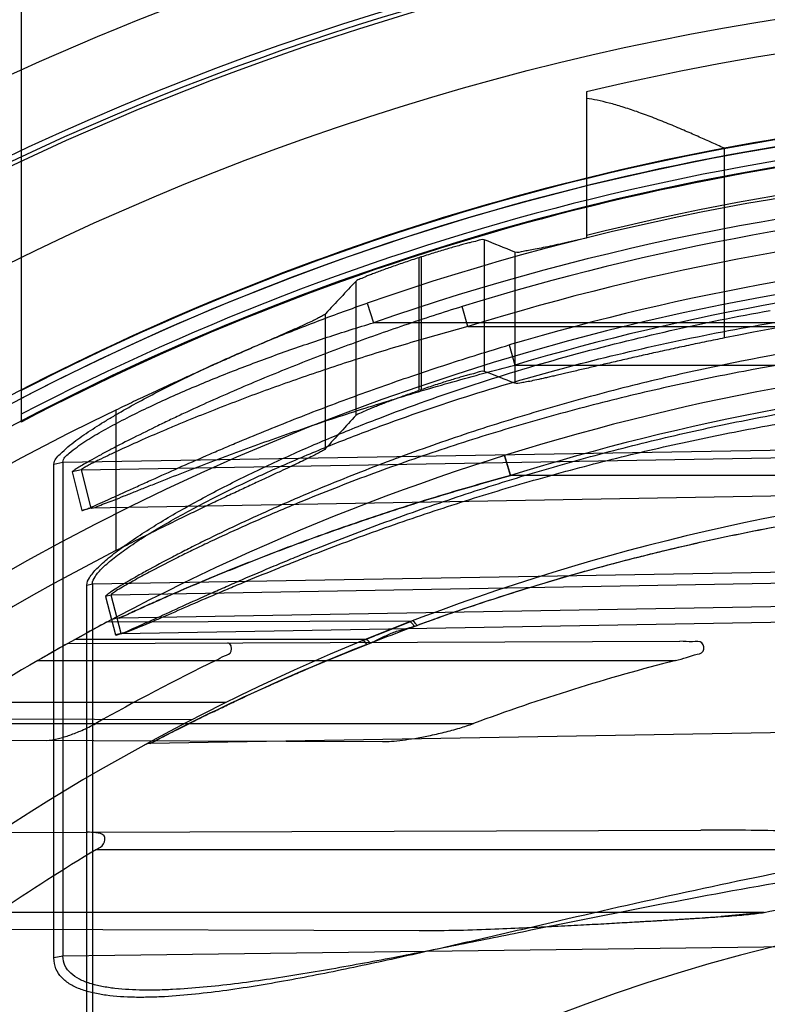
# Model space of a CAD drawing. Header units: millimetres. Extents: x 0 to 297, y 0 to 210.
# Tile 37 of 256: x 144.663 to 144.788, y 91.347 to 91.511. Entities that reach past the tile are written whole.
import ezdxf

# ---------------------------------------------------------------- set-up
doc = ezdxf.new("R2010")
doc.units = ezdxf.units.MM
doc.header["$LTSCALE"] = 16.335
doc.layers.get('0').update_dxf_attribs({"linetype": 'CONTINUOUS'})
for name, color, linetype in [('01_GLOBAL', 7, 'CONTINUOUS'), ('INTFCLR_144815', 7, 'CONTINUOUS'), ('INTFCLR_72935', 7, 'CONTINUOUS')]:
    doc.layers.add(name, color=color, linetype=linetype)

msp = doc.modelspace()

# ---------------------------------------------------------------- linework, layer by layer
at = {"color": 7, "linetype": 'Continuous'}
msp.add_circle((145.8748034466, 92.1344639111), 2.66, dxfattribs=at)
at = {"color": 9, "linetype": 'Continuous'}
msp.add_arc((145.8748034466, 92.1344639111), 2.6259090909, 182.9674534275, 267.0325465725, dxfattribs=at)
at = {"layer": '01_GLOBAL', "color": 7, "linetype": 'Continuous'}
msp.add_circle((145.8748034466, 92.1344639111), 2.695, dxfattribs=at)
at = {"layer": 'INTFCLR_144815', "color": 6, "linetype": 'Continuous'}
msp.add_line((144.7578220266, 91.499361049), (144.7578220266, 91.47493255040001), dxfattribs=at)
at = {"layer": 'INTFCLR_144815', "color": 9, "linetype": 'Continuous'}
for p, q in [((144.7808215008, 91.4583061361), (144.7808215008, 91.48993679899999)), ((144.740792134, 91.4746853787), (144.740792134, 91.45273466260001)), ((144.7303065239, 91.4496853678), (144.7303065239, 91.4718209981)), ((144.745869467, 91.4726279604), (144.745869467, 91.4507453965)), ((144.729908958, 91.4716927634), (144.729908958, 91.4495496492)), ((144.7194233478, 91.4454296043), (144.7194233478, 91.46778390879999)), ((144.7143460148, 91.4398603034), (144.7143460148, 91.4623508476)), ((144.6793939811, 91.4462808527), (144.6793939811, 91.42283551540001))]:
    msp.add_line(p, q, dxfattribs=at)
at = {"layer": 'INTFCLR_144815', "color": 6, "linetype": 'Continuous'}
for radius in [0.4466793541, 0.4256665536]:
    msp.add_circle((144.8596077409, 91.07026820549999), radius, dxfattribs=at)
for radius, start, end in [(0.6157754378, 313.9937911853, 154.5150993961), (0.5947754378, 312.9543589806, 154.5144414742), (0.5903864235, 71.6563998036, 156.0440844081), (0.5808960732, 70.9981667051, 162.0018332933), (0.5751005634, 108.7136429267, 257.7559644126), (0.4627266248, 45.0000000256, 314.9999999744), (0.4618985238, 44.999999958, 315.000000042), (0.461229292, 44.99999997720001, 315.0000000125), (0.427, 100.6326298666, 122.5166912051), (0.4177015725, 75.8961331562, 104.1038668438), (0.4218571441, 107.8487159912, 107.9054519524), (0.3959554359, 78.52282503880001, 101.4771749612), (0.4008443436, 108.8185484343, 108.8785955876), (0.4169682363, 115.6072723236, 154.3927276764), (0.3959554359, 117.0737153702, 152.9262846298)]:
    msp.add_arc((144.8596077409, 91.07026820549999), radius, start, end, dxfattribs=at)
at = {"layer": 'INTFCLR_144815', "color": 9, "linetype": 'Continuous'}
for centre, radius, start, end in [((144.8596077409, 91.07026820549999), 0.6114469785, 71.617857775, 156.0236179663), ((144.8596077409, 91.07026820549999), 0.6044472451, 71.6178577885, 156.0236179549), ((144.8596077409, 91.07026820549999), 0.5785048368, 70.768222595, 162.2317774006), ((144.8596077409, 91.07026820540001), 0.5715914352, 107.7076787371, 136.2923212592), ((144.8596077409, 91.07026820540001), 0.47504355, 108.4596803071, 135.5403197), ((144.8596077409, 91.07026820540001), 0.4410000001, 76.6554352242, 103.3445648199), ((144.8596077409, 91.07026820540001), 0.4270000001, 79.3673701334, 100.6326298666), ((144.8596077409, 91.07026820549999), 0.4297215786, 128.4841463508, 246.0405071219)]:
    msp.add_arc(centre, radius, start, end, dxfattribs=at)
at = {"layer": 'INTFCLR_144815', "color": 6, "linetype": 'Continuous'}
for centre, major_axis, ratio, start_param, end_param in [((144.4493424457, 91.07026820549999), (0.6157107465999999, 0), 0.7456587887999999, 1.0683155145, 1.0777008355), ((145.476694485, 91.07026820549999), (0.9261006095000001, 0), 0.7456587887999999, 2.5281979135, 2.5377874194), ((144.4745245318, 91.07026820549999), (0.5779184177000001, 0), 0.7456587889, 1.0820479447, 1.0919724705), ((145.4515123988, 91.07026820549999), (0.8883082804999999, 0), 0.7456587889, 2.5394757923, 2.5496427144)]:
    msp.add_ellipse(centre, major_axis=major_axis, ratio=ratio, start_param=start_param, end_param=end_param, dxfattribs=at)
for points, knots in [([(144.7808215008, 91.48993679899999), (144.7800432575, 91.4902914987), (144.7785660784, 91.490961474), (144.7763153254, 91.4919654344), (144.7739729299, 91.49298772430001), (144.771441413, 91.49405182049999), (144.7688293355, 91.4950944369), (144.7662854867, 91.49603776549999), (144.7639026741, 91.49683319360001), (144.7617082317, 91.4974714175), (144.7597105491, 91.4979483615), (144.7584317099, 91.4981726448), (144.7578220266, 91.49825516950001)], [0, 0, 0, 0, 0.1045982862, 0.1983703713, 0.3014069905, 0.4171606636, 0.5341986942, 0.6453462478, 0.7489281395, 0.8413582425, 0.9247560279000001, 1, 1, 1, 1]), ([(144.740792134, 91.4746853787), (144.7404272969, 91.4748315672), (144.7395789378, 91.4744123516), (144.7385462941, 91.4742517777), (144.7375893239, 91.4739846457), (144.7367365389, 91.4737569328), (144.7358016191, 91.47349341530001), (144.7347966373, 91.473203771), (144.733730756, 91.4728878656), (144.732617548, 91.4725497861), (144.7314702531, 91.47219291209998), (144.7306965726, 91.471946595), (144.7303065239, 91.4718209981)], [0, 0, 0, 0, 0.1083769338, 0.2256675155, 0.2985307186, 0.3802484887, 0.4695848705, 0.5662032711, 0.6686934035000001, 0.7761136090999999, 0.8870083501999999, 1, 1, 1, 1]), ([(144.7578220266, 91.47493255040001), (144.7571338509, 91.47478105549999), (144.7558134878, 91.47449011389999), (144.7539218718, 91.4740746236), (144.752211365, 91.4737038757), (144.7506914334, 91.473379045), (144.7493736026, 91.47311360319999), (144.7482555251, 91.4728825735), (144.7471318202, 91.4727367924), (144.7463065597, 91.47244885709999), (144.745869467, 91.4726279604)], [0, 0, 0, 0, 0.1734865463, 0.3328788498, 0.4767976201, 0.6044635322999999, 0.7153194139, 0.8084038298, 0.8837033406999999, 1, 1, 1, 1]), ([(144.729908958, 91.4716927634), (144.7295214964, 91.471567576), (144.7287507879, 91.4713157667), (144.7276071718, 91.47093377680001), (144.7264917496, 91.4705529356), (144.7254192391, 91.4701785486), (144.7244048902, 91.4698165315), (144.7234608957, 91.4694714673), (144.7225989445, 91.4691495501), (144.7218308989, 91.4688518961), (144.7210017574, 91.4685324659), (144.7202320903, 91.46816626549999), (144.7196000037, 91.4679710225), (144.7194233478, 91.46778390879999)], [0, 0, 0, 0, 0.109062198, 0.21716762, 0.3229459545, 0.4247540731, 0.5214336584, 0.6114093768, 0.6939831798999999, 0.7677976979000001, 0.8322738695, 0.9310753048, 1, 1, 1, 1]), ([(144.7143460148, 91.4623508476), (144.7141577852, 91.4621473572), (144.7136714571, 91.46191065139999), (144.7129358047, 91.4615122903), (144.712072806, 91.4611001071), (144.7110168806, 91.4606064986), (144.7097656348, 91.46003962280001), (144.7083248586, 91.45939668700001), (144.7066986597, 91.4586786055), (144.7048958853, 91.45788642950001), (144.7029199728, 91.45701931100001), (144.7007857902, 91.45608065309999), (144.6984971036, 91.4550694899), (144.6960695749, 91.45398964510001), (144.6935123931, 91.4528423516), (144.6908403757, 91.4516314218), (144.6880739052, 91.4503635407), (144.6852274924, 91.4490431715), (144.6823255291, 91.44767966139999), (144.6803746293, 91.44675085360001), (144.6793939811, 91.4462808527)], [0, 0, 0, 0, 0.0216097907, 0.0408397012, 0.0657121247, 0.0959719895, 0.1317760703, 0.1727746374, 0.2189756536, 0.2703579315, 0.3262860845, 0.3871934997, 0.4521156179, 0.5213450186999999, 0.5943173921, 0.6706125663, 0.7500421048, 0.8315558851, 0.9152237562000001, 1, 1, 1, 1]), ([(144.7808215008, 91.4583061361), (144.7803213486, 91.4582045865), (144.7793216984, 91.45800037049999), (144.7778245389, 91.45769077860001), (144.7763322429, 91.4573784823), (144.7748477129, 91.4570641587), (144.7733738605, 91.4567485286), (144.7719135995, 91.4564323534), (144.7704698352, 91.4561164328), (144.7690454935, 91.45580160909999), (144.7676435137, 91.45548876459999), (144.7662667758, 91.4551788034), (144.7649180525, 91.4548726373), (144.7635999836, 91.4545711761), (144.7623151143, 91.45427533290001), (144.7610658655, 91.4539860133), (144.7598545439, 91.45370411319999), (144.7586833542, 91.45343051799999), (144.7575543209, 91.4531660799), (144.7564693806, 91.45291163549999), (144.7554302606, 91.4526679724), (144.7544386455, 91.4524358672), (144.7534959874, 91.4522160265), (144.7526036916, 91.45200916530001), (144.7517629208, 91.45181582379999), (144.7509748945, 91.45163689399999), (144.7500323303, 91.4514252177), (144.7489942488, 91.45120388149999), (144.7479100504, 91.4509683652), (144.7469126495, 91.45083273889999), (144.7462149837, 91.45060838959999), (144.745869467, 91.4507453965)], [0, 0, 0, 0, 0.0427966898, 0.0855582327, 0.1282023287, 0.1706459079, 0.2128052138, 0.2545963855, 0.2959354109, 0.3367384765, 0.3769192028, 0.4163916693, 0.4550764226, 0.4928956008, 0.5297741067, 0.5656400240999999, 0.6004257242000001, 0.6340654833, 0.666495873, 0.6976645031, 0.7275131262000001, 0.7559962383, 0.7830652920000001, 0.8086819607, 0.8328059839, 0.8554070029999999, 0.8764527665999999, 0.9137808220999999, 0.9446172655, 0.9688315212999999, 1, 1, 1, 1]), ([(144.740792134, 91.45273466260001), (144.7404260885, 91.4528763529), (144.7395837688, 91.4524420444), (144.7385537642, 91.452266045), (144.7375993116, 91.4519830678), (144.7367475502, 91.4517410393), (144.7358129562, 91.45146130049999), (144.7348074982, 91.45115378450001), (144.7337401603, 91.45081836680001), (144.7326246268, 91.4504593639), (144.7314740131, 91.4500803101), (144.7306979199, 91.44981875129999), (144.7303065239, 91.4496853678)], [0, 0, 0, 0, 0.1077337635, 0.2245746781, 0.2972628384, 0.3788568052, 0.4681509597, 0.5648551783, 0.6674957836, 0.7752132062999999, 0.8865056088, 1, 1, 1, 1]), ([(144.7194233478, 91.4454296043), (144.7195918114, 91.4456123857), (144.7201900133, 91.44581400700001), (144.7211534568, 91.4462884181), (144.7222154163, 91.4467062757), (144.7232351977, 91.4471146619), (144.7241186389, 91.44745764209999), (144.7250312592, 91.44780377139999), (144.7259308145, 91.4481376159), (144.7268412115, 91.44847113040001), (144.727820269, 91.4488224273), (144.7288581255, 91.4491876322), (144.7295688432, 91.4494333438), (144.729908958, 91.4495496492)], [0, 0, 0, 0, 0.0661323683, 0.1594392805, 0.2899398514, 0.3679395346, 0.4520198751, 0.5419855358, 0.6276363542, 0.7072865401, 0.7999357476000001, 0.9043691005, 1, 1, 1, 1]), ([(144.7143460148, 91.4398603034), (144.7141593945, 91.4396533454), (144.7136765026, 91.43940610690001), (144.7129452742, 91.438992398), (144.7120881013, 91.4385622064), (144.7110389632, 91.438046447), (144.7097952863, 91.4374528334), (144.7083625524, 91.4367784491), (144.706743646, 91.4360236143), (144.7049483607, 91.43518980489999), (144.7029787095, 91.43427542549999), (144.7008494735, 91.4332839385), (144.6985633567, 91.43221370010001), (144.6961352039, 91.4310682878), (144.6935752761, 91.4298493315), (144.6908965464, 91.42855986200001), (144.6881209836, 91.4272075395), (144.6852613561, 91.4257961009), (144.6823433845, 91.42433595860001), (144.6803808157, 91.423339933), (144.6793939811, 91.42283551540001)], [0, 0, 0, 0, 0.0214966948, 0.0405828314, 0.065279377, 0.0952925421, 0.1308285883, 0.1715592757, 0.2174515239, 0.268615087, 0.3242550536, 0.384963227, 0.449797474, 0.5189726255, 0.5920632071, 0.6685125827, 0.7483022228, 0.8302286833, 0.9145080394, 1, 1, 1, 1])]:
    msp.add_open_spline(points, degree=3, knots=knots, dxfattribs=at)
at = {"layer": 'INTFCLR_72935', "color": 6, "linetype": 'Continuous'}
for p, q in [((144.6636077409, 91.64426820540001), (144.6636077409, 91.44428829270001)), ((144.7204344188, 91.407786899), (144.720996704, 91.4080182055)), ((144.6597934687, 91.37582071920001), (144.6746712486, 91.37587265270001))]:
    msp.add_line(p, q, dxfattribs=at)
at = {"layer": 'INTFCLR_72935', "color": 9, "linetype": 'Continuous'}
for p, q in [((144.7212500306, 91.4641047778), (144.7223326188, 91.46084930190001)), ((144.7380655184, 91.4601997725), (144.7370865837, 91.4635385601)), ((144.8666077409, 91.46084930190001), (144.7223326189, 91.46084930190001)), ((144.738065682, 91.4601997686), (144.8386077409, 91.4601997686)), ((144.7449672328, 91.45713449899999), (144.7458998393, 91.4537811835)), ((144.7458998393, 91.4537811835), (144.8386077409, 91.4537811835)), ((144.6705565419, 91.43761996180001), (144.8386077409, 91.4404670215)), ((144.6736446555, 91.43633773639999), (144.8351688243, 91.4391550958)), ((144.6690424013, 91.4372569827), (144.6705565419, 91.43761996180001)), ((144.669042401, 91.3549146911), (144.6690424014, 91.4372569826)), ((144.6705565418, 91.43761996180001), (144.6705565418, 91.3551962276)), ((144.7441747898, 91.43869451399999), (144.7451601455, 91.435354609)), ((144.7451601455, 91.435354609), (144.7441747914, 91.43869451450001)), ((144.6736446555, 91.43633773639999), (144.6721100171, 91.43595302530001)), ((144.6721100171, 91.43595302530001), (144.6737089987, 91.42955661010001)), ((144.6752551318, 91.42994724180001), (144.6736446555, 91.43633773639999)), ((144.8386077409, 91.435354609), (144.7451601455, 91.435354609)), ((144.8351688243, 91.4327365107), (144.6752551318, 91.42994724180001)), ((144.6752551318, 91.42994724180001), (144.6737089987, 91.42955661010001)), ((144.6752551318, 91.42994724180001), (144.6753050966, 91.42993072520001)), ((144.6754583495, 91.41731762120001), (144.8596077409, 91.42043741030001)), ((144.8596077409, 91.4185934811), (144.6786173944, 91.4154365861)), ((144.6745291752, 91.3392722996), (144.674529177, 91.41708957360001)), ((144.6745291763, 91.41708957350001), (144.6754583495, 91.41731762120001)), ((144.6754583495, 91.41731762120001), (144.6754583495, 91.3394491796)), ((144.6786173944, 91.415436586), (144.6776750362, 91.4151945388)), ((144.6776750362, 91.4151945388), (144.6793178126, 91.40880081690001)), ((144.6802675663, 91.4090467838), (144.6786173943, 91.415436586)), ((144.8351688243, 91.4142945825), (144.6799595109, 91.4115853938)), ((144.7286562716, 91.4110610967), (144.6778281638, 91.4108836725)), ((144.6802675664, 91.4090467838), (144.8596077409, 91.41217489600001)), ((144.6713763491, 91.4073611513), (144.7734202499, 91.4077173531)), ((144.720996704, 91.4080182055), (144.6725578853, 91.4080182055)), ((144.6802675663, 91.4090467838), (144.6793178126, 91.40880081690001)), ((144.6802675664, 91.4090467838), (144.6803516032, 91.4090156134)), ((144.666373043, 91.4045182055), (144.7726663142, 91.4045182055)), ((144.6977574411, 91.39751820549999), (144.6547415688, 91.39751820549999)), ((144.6919926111, 91.394603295), (144.6503824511, 91.3947485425)), ((144.6492541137, 91.39401820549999), (144.7389999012, 91.39401820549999)), ((144.8596077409, 91.39371796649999), (144.6850955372, 91.39067184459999)), ((144.6450793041, 91.391267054), (144.7238272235, 91.3909921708)), ((144.6746712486, 91.37587265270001), (144.7768966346, 91.3762294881)), ((144.6761547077, 91.37301820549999), (144.8666077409, 91.37301820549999)), ((144.7874848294, 91.3625182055), (144.6597321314, 91.3625182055)), ((144.6503313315, 91.3597487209), (144.7299340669, 91.35947085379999)), ((144.8386077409, 91.3574044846), (144.6705565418, 91.3551962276)), ((144.6705565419, 91.3551962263), (144.6690424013, 91.3549146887))]:
    msp.add_line(p, q, dxfattribs=at)
at = {"layer": 'INTFCLR_72935', "color": 7, "linetype": 'Continuous'}
for p, q in [((144.7286696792, 91.4110665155), (144.7209967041, 91.4080182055)), ((144.7229498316, 91.40881317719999), (144.7283881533, 91.4109579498)), ((144.6725578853, 91.4080182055), (144.6741149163, 91.4088758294)), ((144.720996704, 91.4080182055), (144.7225325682, 91.4086454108)), ((144.6678617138, 91.4053744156), (144.666373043, 91.4045182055)), ((144.7874848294, 91.3625182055), (144.7803000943, 91.3618090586))]:
    msp.add_line(p, q, dxfattribs=at)
at = {"layer": 'INTFCLR_72935', "color": 6, "linetype": 'Continuous'}
for centre, radius, start, end in [((144.8596077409, 91.07026820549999), 0.4269039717, 89.9999999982, 117.3303143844), ((144.8596077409, 91.07026820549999), 0.4234040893, 89.99999999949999, 117.5754435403), ((144.8596077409, 91.07026820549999), 0.4224162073, 90, 270.0000000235), ((144.8593359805, 91.0702649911), 0.411836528, 93.3847160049, 107.2678979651), ((144.8596077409, 91.07026820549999), 0.4014439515, 90, 270.0000000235), ((144.8596077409, 91.07026820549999), 0.3860864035, 120.0328200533, 123.7554123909), ((144.8587460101, 91.07035574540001), 0.3716727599, 115.9629823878, 119.4451823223), ((144.8583691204, 91.07050442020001), 0.3448335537, 104.3907691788, 110.2529123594), ((144.8581005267, 91.0703520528), 0.3531445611, 121.0119110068, 124.1748372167)]:
    msp.add_arc(centre, radius, start, end, dxfattribs=at)
at = {"layer": 'INTFCLR_72935', "color": 9, "linetype": 'Continuous'}
for centre, radius, start, end in [((144.8596077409, 91.07026820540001), 0.4257546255, 92.3557200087, 117.4102795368), ((144.8596077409, 91.07026820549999), 0.4222641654, 92.3557200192, 117.6561578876), ((144.8583283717, 91.0703878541), 0.4168974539, 92.24988654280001, 109.1963144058), ((144.8582778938, 91.0703867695), 0.4134514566, 92.72265279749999, 109.1963140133), ((144.8592698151, 91.0702928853), 0.4083111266, 93.38391173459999, 107.2680685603), ((144.8598745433, 91.0702680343), 0.4035707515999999, 93.5313428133, 106.5425042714), ((144.8598139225, 91.0702654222), 0.4000759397, 93.53171623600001, 106.5427789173), ((144.8596077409, 91.07026820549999), 0.3860864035, 89.99999997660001, 119.1788213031), ((144.8595471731, 91.07026543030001), 0.3825892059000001, 93.65332684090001, 107.396429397), ((144.8596077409, 91.07026820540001), 0.3650864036, 89.99999997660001, 123.1824438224), ((144.6800205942, 91.4080859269), 0.0035, 91.0000000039, 117.9955409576), ((144.8565455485, 91.06359829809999), 0.3692862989, 111.5005301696, 117.6632614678), ((144.7125580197, 91.4291374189), 0.0235888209, 291.4868179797, 292.9469111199), ((144.6851321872, 91.3885721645), 0.0021, 91.0000000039, 118.7289681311), ((144.8596077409, 91.07026820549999), 0.2950857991, 90.00000000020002, 157.5066823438)]:
    msp.add_arc(centre, radius, start, end, dxfattribs=at)
at = {"layer": 'INTFCLR_72935', "color": 7, "linetype": 'Continuous'}
for centre, radius, start, end in [((144.8495889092, 91.0887966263), 0.365023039, 118.0698537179, 118.7327882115), ((144.8581831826, 91.0729027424), 0.3830914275, 118.0854885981, 118.7168410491), ((144.8596077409, 91.07026820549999), 0.3860864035, 119.1788213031, 120.0328200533), ((144.8527708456, 91.0823630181), 0.3721931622, 119.1676388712, 119.7891476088), ((144.722330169, 92.19840173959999), 0.8385990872, 273.4705392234, 273.9638541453), ((144.661230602, 93.1973331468), 1.8393972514, 273.2618077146, 273.4866402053)]:
    msp.add_arc(centre, radius, start, end, dxfattribs=at)
at = {"layer": 'INTFCLR_72935', "color": 9, "linetype": 'Continuous'}
for points, knots in [([(144.6690424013, 91.4372569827), (144.6690424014, 91.4379197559), (144.6704883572, 91.4394035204), (144.6722049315, 91.44083492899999), (144.6745682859, 91.4425127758), (144.6765300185, 91.4437853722), (144.6786110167, 91.4450523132), (144.6808130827, 91.446342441), (144.6848378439, 91.44858182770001), (144.6895910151, 91.4510070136), (144.6944718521, 91.45333119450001), (144.6994525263, 91.455598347), (144.7057646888, 91.4582921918), (144.7134519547, 91.4613151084), (144.7186395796, 91.463195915), (144.7212500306, 91.4641047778)], [0, 0, 0, 0, 0.0335490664, 0.0918893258, 0.1194699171, 0.1790828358, 0.2106183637, 0.2427196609, 0.30828374, 0.4437225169, 0.5127414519, 0.5819205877, 0.7207184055, 0.8600812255, 1, 1, 1, 1]), ([(144.7370865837, 91.4635385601), (144.7338800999, 91.4625418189), (144.7275068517, 91.460471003), (144.7180542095, 91.4571244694), (144.7087403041, 91.45354883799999), (144.7010956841, 91.4503761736), (144.6950856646, 91.44773351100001), (144.6913993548, 91.4460496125), (144.6885101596, 91.44469102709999), (144.6857323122, 91.44335923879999), (144.6824291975, 91.44172936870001), (144.679275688, 91.4401086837), (144.6769500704, 91.43887017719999), (144.6754206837, 91.4380313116), (144.6741814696, 91.437333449), (144.6732831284, 91.4367929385), (144.6726458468, 91.4364153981), (144.6723432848, 91.4361612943), (144.6720950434, 91.4360131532), (144.6721100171, 91.4359530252)], [0, 0, 0, 0, 0.1423708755, 0.2840927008, 0.4251178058, 0.5653296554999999, 0.6349798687, 0.7034793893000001, 0.7371561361, 0.7703470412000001, 0.8340956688, 0.8933152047, 0.9206927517, 0.9457692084, 0.9673778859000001, 0.9806970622, 0.9908468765, 0.9973727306, 1, 1, 1, 1]), ([(144.6745291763, 91.41708957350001), (144.6745291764, 91.41752877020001), (144.675050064, 91.4185760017), (144.6763434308, 91.42003943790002), (144.6782627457, 91.4217469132), (144.680674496, 91.4235816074), (144.6834482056, 91.4254829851), (144.6875693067, 91.4280867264), (144.6919653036, 91.43059974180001), (144.6965716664, 91.4330447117), (144.7014227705, 91.4354986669), (144.7076741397, 91.4384520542), (144.7153582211, 91.441790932), (144.7258063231, 91.4459765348), (144.7390971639, 91.45068727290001), (144.7553186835, 91.4555509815), (144.7717881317, 91.45965832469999), (144.7828967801, 91.461899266), (144.78848285, 91.4628982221)], [0, 0, 0, 0, 0.0105762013, 0.0264755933, 0.0474618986, 0.0721050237, 0.09948727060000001, 0.1283920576, 0.1894824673, 0.2213568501, 0.2539711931, 0.3203882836, 0.3878155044, 0.4556932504, 0.5913945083, 0.7272133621, 0.8633490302, 1, 1, 1, 1]), ([(144.6705565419, 91.43761996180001), (144.6705572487, 91.4382181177), (144.6720475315, 91.4395060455), (144.6736998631, 91.44072790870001), (144.6760440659, 91.4421804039), (144.6779863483, 91.443282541), (144.6800476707, 91.44438012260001), (144.6822328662, 91.44549915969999), (144.6862305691, 91.4474435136), (144.6909420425, 91.449544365), (144.6957793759, 91.45154954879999), (144.7007203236, 91.453515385), (144.7069841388, 91.4558418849), (144.7146069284, 91.458449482), (144.7197463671, 91.4600672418), (144.7223326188, 91.46084930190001)], [0, 0, 0, 0, 0.0313573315, 0.0882564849, 0.1154344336, 0.174467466, 0.2058052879, 0.2377653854, 0.3031882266, 0.4388135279, 0.5081211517, 0.5776940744, 0.717572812, 0.8583569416, 1, 1, 1, 1]), ([(144.6754583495, 91.41731762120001), (144.6754569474, 91.41773738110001), (144.6759847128, 91.418740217), (144.6772671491, 91.4201261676), (144.6791769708, 91.4217489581), (144.6815747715, 91.42349237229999), (144.6843327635, 91.4253014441), (144.6884348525, 91.4277773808), (144.6928069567, 91.43016693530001), (144.6973868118, 91.4324917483), (144.7022145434, 91.4348243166), (144.7084334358, 91.4376352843), (144.7160780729, 91.4408061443), (144.7264741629, 91.44478782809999), (144.7396994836, 91.44926239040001), (144.7558344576, 91.4538805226), (144.7722160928, 91.4577823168), (144.783264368, 91.45989119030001), (144.7888173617, 91.46084930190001)], [0, 0, 0, 0, 0.0102308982, 0.0258195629, 0.0465372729, 0.0709489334, 0.09813150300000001, 0.1268757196, 0.1877218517, 0.2195079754, 0.2520561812, 0.3183951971, 0.3858144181, 0.4537427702, 0.5897004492, 0.725948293, 0.8626566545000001, 1, 1, 1, 1]), ([(144.8596077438, 91.461836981), (144.8513703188, 91.4618424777), (144.8345085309, 91.4613213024), (144.8091395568, 91.4588882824), (144.7878593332, 91.4554065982), (144.7709919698, 91.451764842), (144.7605048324, 91.4491245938), (144.7521579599, 91.4467926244), (144.743872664, 91.4443222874), (144.7336673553, 91.4409878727), (144.7216791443, 91.4366007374), (144.712881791, 91.4330229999), (144.7071366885, 91.4305316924), (144.703422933, 91.42888049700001), (144.6989290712, 91.4268080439), (144.6945649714, 91.4246953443), (144.6912205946, 91.4230146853), (144.6881459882, 91.42143018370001), (144.685272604, 91.41989368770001), (144.6829174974, 91.41857663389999), (144.6817307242, 91.4178944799), (144.6807080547, 91.41729733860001), (144.6796532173, 91.41664982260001), (144.6785733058, 91.41599075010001), (144.6780585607, 91.41555388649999), (144.6776494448, 91.4152945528), (144.6776750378, 91.4151945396)], [0, 0, 0, 0, 0.1300529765, 0.2661331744, 0.402088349, 0.470213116, 0.5385310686, 0.5727885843, 0.6070347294, 0.6750245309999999, 0.7422550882, 0.8085420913, 0.8249272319, 0.8411193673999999, 0.8727084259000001, 0.9030533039, 0.9176641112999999, 0.9318012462, 0.9576606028, 0.9691087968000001, 0.9743905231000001, 0.9792876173, 0.987752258, 0.9942421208, 0.9983701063, 1, 1, 1, 1]), ([(144.7380655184, 91.4601997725), (144.7348895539, 91.4593421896), (144.7285758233, 91.4575651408), (144.7192040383, 91.4546812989), (144.7099703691, 91.45159373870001), (144.7023862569, 91.44885166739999), (144.6964250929, 91.4465602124), (144.6927683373, 91.44510317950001), (144.6899034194, 91.4439239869), (144.6871500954, 91.44277029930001), (144.6838777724, 91.4413544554), (144.6807475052, 91.4399530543), (144.6784454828, 91.4388703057), (144.6771355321, 91.4382461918), (144.6761847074, 91.4377771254), (144.6754731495, 91.43741978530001), (144.674811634, 91.4370695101), (144.6741698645, 91.4367386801), (144.673890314, 91.43652307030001), (144.6736227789, 91.436390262), (144.6736446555, 91.43633773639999)], [0, 0, 0, 0, 0.1433710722, 0.285824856, 0.4272963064, 0.5676519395, 0.6372511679, 0.7056207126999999, 0.7391983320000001, 0.7722708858, 0.8357217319, 0.8945872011, 0.9217222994, 0.9466038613, 0.9577926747, 0.9679849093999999, 0.9811404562, 0.9911243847, 0.9975202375, 1, 1, 1, 1]), ([(144.85960774, 91.45976063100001), (144.8514026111, 91.4597665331), (144.8346233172, 91.45927355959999), (144.8093830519, 91.4569671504), (144.7882151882, 91.4536648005), (144.7714343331, 91.45020753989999), (144.76100199, 91.4477004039), (144.7526984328, 91.4454852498), (144.7444594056, 91.44313918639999), (144.7343114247, 91.43997195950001), (144.7223880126, 91.4358025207), (144.7136348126, 91.4323998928), (144.7079183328, 91.4300298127), (144.7042251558, 91.428459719), (144.6997562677, 91.42648887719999), (144.6954151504, 91.4244788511), (144.6920883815, 91.422879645), (144.689031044, 91.4213723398), (144.6861734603, 91.4199103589), (144.6838304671, 91.418656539), (144.6826501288, 91.41800721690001), (144.6816331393, 91.41743896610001), (144.6805854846, 91.41682284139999), (144.6795092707, 91.4161955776), (144.6790026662, 91.415780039), (144.6785913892, 91.4155331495), (144.6786173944, 91.415436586)], [0, 0, 0, 0, 0.1306793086, 0.2671604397, 0.403412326, 0.4716301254, 0.5399963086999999, 0.5742589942, 0.6084966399, 0.6764261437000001, 0.7435348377, 0.8096344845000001, 0.8259621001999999, 0.8420927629, 0.8735480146, 0.9037457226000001, 0.9182784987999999, 0.9323352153, 0.9580328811, 0.9694018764, 0.9746449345, 0.9795046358, 0.9878997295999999, 0.9943285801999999, 0.9984072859, 1, 1, 1, 1]), ([(144.6737089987, 91.42955661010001), (144.6737332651, 91.42945990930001), (144.6742967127, 91.42974648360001), (144.6748835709, 91.42988789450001), (144.6761475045, 91.43047735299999), (144.6773038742, 91.4309808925), (144.6783946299, 91.43147711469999), (144.6796079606, 91.4320288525), (144.6812219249, 91.43276667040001), (144.683248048, 91.4336911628), (144.6861217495, 91.4349958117), (144.6898654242, 91.43667486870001), (144.6937040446, 91.4383578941), (144.6968643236, 91.4397160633), (144.7000920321, 91.4410835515), (144.705817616, 91.44345526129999), (144.714119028, 91.4467302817), (144.7242510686, 91.4504497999), (144.7345432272, 91.4539407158), (144.7414821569, 91.45609935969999), (144.7449672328, 91.45713449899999)], [0, 0, 0, 0, 0.0039104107, 0.0150974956, 0.0322013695, 0.0539793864, 0.0661306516, 0.0789488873, 0.1063294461, 0.1356968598, 0.1663127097, 0.23010938, 0.2966250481, 0.3307039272, 0.3650239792, 0.4341153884, 0.5737737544, 0.7150116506, 0.8574056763, 1, 1, 1, 1]), ([(144.6753050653, 91.4299307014), (144.6757371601, 91.42993771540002), (144.6769744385, 91.4305433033), (144.6787922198, 91.4311544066), (144.6808261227, 91.43198576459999), (144.6827055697, 91.4327315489), (144.684714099, 91.43353732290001), (144.6875651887, 91.4346640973), (144.6912756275, 91.43612587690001), (144.6950820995, 91.43757940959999), (144.6982135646, 91.43875796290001), (144.7014138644, 91.4399424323), (144.7070943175, 91.4419944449), (144.7153276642, 91.4448263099), (144.7253723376, 91.44803396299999), (144.7355743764, 91.4510427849), (144.742448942, 91.45288909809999), (144.7458998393, 91.4537811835)], [0, 0, 0, 0, 0.0173850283, 0.05333118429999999, 0.0782234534, 0.1054977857, 0.1347463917, 0.1652626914, 0.2288340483, 0.2951743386, 0.3291763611, 0.3634359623, 0.4324534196, 0.5721449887, 0.7136705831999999, 0.8566102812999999, 1, 1, 1, 1]), ([(144.6793178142, 91.4088008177), (144.6793390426, 91.40871939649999), (144.6798072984, 91.4088719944), (144.6803213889, 91.4090271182), (144.6814295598, 91.40949292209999), (144.6824728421, 91.409945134), (144.6834857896, 91.410396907), (144.6846637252, 91.4109273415), (144.6870006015, 91.41199122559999), (144.6906363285, 91.4136534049), (144.6944955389, 91.4153940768), (144.6978048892, 91.416861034), (144.7013145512, 91.4183957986), (144.7049082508, 91.4199312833), (144.7085755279, 91.42145798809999), (144.7142523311, 91.4237775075), (144.7229439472, 91.42715642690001), (144.7347887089, 91.4313642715), (144.7448813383, 91.4346031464), (144.7530828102, 91.437020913), (144.7613645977, 91.43931818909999), (144.7697106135, 91.4414164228), (144.7781143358, 91.4433104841), (144.7865503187, 91.44506588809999), (144.7971242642, 91.44699414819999), (144.8140604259, 91.4495045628), (144.8348860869, 91.4515390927), (144.8515139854, 91.4520774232), (144.8596077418, 91.4520827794)], [0, 0, 0, 0, 0.0013498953, 0.0051103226, 0.011170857, 0.0192165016, 0.0238563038, 0.0288785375, 0.0399669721, 0.0650301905, 0.0930244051, 0.107881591, 0.1231042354, 0.1544772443, 0.170575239, 0.1868319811, 0.2528580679, 0.3201569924, 0.3884612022, 0.4228751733, 0.4573249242, 0.5263368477, 0.5609064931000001, 0.5955213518, 0.6645677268, 0.7333045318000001, 0.8701530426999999, 1, 1, 1, 1]), ([(144.6803518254, 91.40901582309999), (144.6807284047, 91.40902245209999), (144.6818150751, 91.4095267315), (144.6834338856, 91.41012905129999), (144.6853237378, 91.41095806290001), (144.6879094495, 91.4120769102), (144.6915265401, 91.4136620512), (144.6953650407, 91.41531614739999), (144.6986561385, 91.41671111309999), (144.7021469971, 91.4181704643), (144.7057210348, 91.41963049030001), (144.7093680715, 91.4210817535), (144.7150154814, 91.42328753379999), (144.7236623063, 91.4265001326), (144.7354421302, 91.43049871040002), (144.745477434, 91.4335748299), (144.7536323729, 91.4358710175), (144.7618701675, 91.4380533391), (144.770170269, 91.4400453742), (144.7785264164, 91.4418431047), (144.786917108, 91.44350968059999), (144.7974339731, 91.445339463), (144.8142793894, 91.4477215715), (144.8350022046, 91.4496517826), (144.8515466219, 91.45016212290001), (144.8596077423, 91.4501670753)], [0, 0, 0, 0, 0.0060956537, 0.0187161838, 0.0283459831, 0.0393847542, 0.06435367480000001, 0.0922380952, 0.1070379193, 0.1222039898, 0.1534738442, 0.1695201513, 0.1857302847, 0.2515979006, 0.3187891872, 0.3870365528, 0.4214437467, 0.4558992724, 0.5249549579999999, 0.5595635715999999, 0.5942281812, 0.663401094, 0.7322967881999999, 0.8695355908, 1, 1, 1, 1]), ([(144.7451601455, 91.435354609), (144.7419425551, 91.43447713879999), (144.7355455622, 91.4326658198), (144.7260553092, 91.429717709), (144.7167081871, 91.42656689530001), (144.7090323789, 91.42377649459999), (144.7030011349, 91.42145286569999), (144.6993026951, 91.41998308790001), (144.6964062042, 91.41879855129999), (144.6936277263, 91.41764383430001), (144.6903213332, 91.4162403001), (144.6871788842, 91.4148582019), (144.6848240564, 91.4138160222), (144.6833578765, 91.41313937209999), (144.6817113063, 91.4124320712), (144.6812623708, 91.4120784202), (144.6797682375, 91.41158205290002), (144.6799595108, 91.4115853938)], [0, 0, 0, 0, 0.1439991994, 0.2870321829, 0.4290317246, 0.569854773, 0.6396317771, 0.7080941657, 0.7416890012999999, 0.7747394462, 0.8380349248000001, 0.8965827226, 0.9235689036, 0.9481140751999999, 0.9691313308, 0.9917401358, 1, 1, 1, 1]), ([(144.6799595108, 91.4115853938), (144.6810434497, 91.4120905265), (144.6826421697, 91.4128256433), (144.6848108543, 91.4138054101), (144.6865011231, 91.41456049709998), (144.6883219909, 91.4153643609), (144.6909249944, 91.4164955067), (144.6943342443, 91.4179444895), (144.6978367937, 91.4193894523), (144.7007312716, 91.42054930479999), (144.7036989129, 91.421722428), (144.7089764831, 91.4237548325), (144.7166381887, 91.4265420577), (144.7244147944, 91.4291664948), (144.7307288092, 91.431167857), (144.737112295, 91.4331104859), (144.7419349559, 91.43447489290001), (144.7451601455, 91.435354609)], [0, 0, 0, 0, 0.0516329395, 0.07597447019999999, 0.1027491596, 0.1315643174, 0.1619139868, 0.2252911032, 0.2915055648, 0.3255023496, 0.3599250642, 0.4292866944, 0.5696783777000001, 0.7119074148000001, 0.7836251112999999, 0.8556591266, 1, 1, 1, 1]), ([(144.6850955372, 91.39067184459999), (144.6861011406, 91.3911991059), (144.6876218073, 91.3919874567), (144.6897362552, 91.3930649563), (144.6921803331, 91.3942949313), (144.6948565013, 91.39561232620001), (144.6977292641, 91.3969929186), (144.70089289, 91.3984866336), (144.7041768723, 91.39999374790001), (144.7075624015, 91.4015019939), (144.7110851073, 91.40303900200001), (144.7174295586, 91.4057187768), (144.7267383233, 91.40939021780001), (144.7362748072, 91.41279797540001), (144.7440816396, 91.41537227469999), (144.7520176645, 91.41784371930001), (144.7620524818, 91.4206955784), (144.7742225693, 91.42371953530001), (144.7905493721, 91.4272032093), (144.8110951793, 91.4305304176), (144.835513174, 91.4328533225), (144.8517080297, 91.43335589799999), (144.8596077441, 91.4333554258)], [0, 0, 0, 0, 0.0187784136, 0.0283277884, 0.0392482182, 0.0640293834, 0.0776580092, 0.09196060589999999, 0.1218891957, 0.1374137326, 0.153256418, 0.1854526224, 0.251312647, 0.3187201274, 0.3529062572, 0.3872583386, 0.456181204, 0.5254040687, 0.5946131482, 0.7322372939, 0.8693511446, 1, 1, 1, 1]), ([(144.7291062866, 91.4102009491), (144.7316764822, 91.4111580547), (144.7355669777, 91.41253854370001), (144.740801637, 91.4142904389), (144.7487631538, 91.4168835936), (144.7581670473, 91.41965283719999), (144.7690402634, 91.4224373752), (144.7799847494, 91.4250140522), (144.7937443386, 91.42774129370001), (144.8103355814, 91.43028062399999), (144.8269797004, 91.43207874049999), (144.843410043, 91.43313002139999), (144.8542952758, 91.4333506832), (144.8596077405, 91.4333554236)], [0, 0, 0, 0, 0.0617613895, 0.09294716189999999, 0.1243056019, 0.2503181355, 0.3136033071, 0.3770490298, 0.5034991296, 0.6293644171, 0.7549040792, 0.8803678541, 1, 1, 1, 1]), ([(144.7211983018, 91.4071879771), (144.7211301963, 91.4072876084), (144.7209481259, 91.4075251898), (144.7206275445, 91.40786653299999), (144.7204344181, 91.40778689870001)], [0, 0, 0, 0, 0.3661712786, 1, 1, 1, 1]), ([(144.7217547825, 91.4074152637), (144.7216881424, 91.40750664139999), (144.721491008, 91.40774646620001), (144.7212092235, 91.40804265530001), (144.7209967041, 91.4080182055)], [0, 0, 0, 0, 0.3458418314, 1, 1, 1, 1]), ([(144.8380605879, 91.376328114), (144.8345810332, 91.3760181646), (144.8291634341, 91.37544898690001), (144.8218239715, 91.3745153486), (144.8140992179, 91.37341893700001), (144.804486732, 91.3718590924), (144.7892082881, 91.3690355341), (144.7702760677, 91.3650214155), (144.7514764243, 91.3606654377), (144.7365094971, 91.35718900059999), (144.7271899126, 91.3550788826), (144.7197568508, 91.3534742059), (144.7142227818, 91.3523334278), (144.7087312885, 91.35127253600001), (144.7032960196, 91.3503151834), (144.6979367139, 91.3494912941), (144.6926773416, 91.34883912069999), (144.688361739, 91.3484775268), (144.6849778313, 91.3483411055), (144.6817384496, 91.3483273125), (144.6785953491, 91.3485138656), (144.6756239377, 91.3490307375), (144.6736032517, 91.3496028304), (144.6718016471, 91.35041487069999), (144.670297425, 91.351543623), (144.6692575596, 91.35308218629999), (144.669042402, 91.3543027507), (144.6690424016, 91.3549146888)], [0, 0, 0, 0, 0.0599817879, 0.09351607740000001, 0.1270336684, 0.1939436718, 0.2607067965, 0.3937962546, 0.5261953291, 0.5920547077, 0.6576256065, 0.6902635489, 0.72262195, 0.7546436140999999, 0.7862946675, 0.8173786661, 0.847735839, 0.8772760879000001, 0.891707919, 0.9058722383, 0.9328996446, 0.9456200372, 0.9575965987, 0.9688701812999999, 0.9793818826, 0.9894927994, 1, 1, 1, 1]), ([(144.8382568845, 91.37372075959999), (144.8347809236, 91.373456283), (144.8293830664, 91.3729705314), (144.8220766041, 91.3721719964), (144.8144175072, 91.37123687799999), (144.8048864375, 91.3699042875), (144.7897386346, 91.36748688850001), (144.7709627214, 91.3640385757), (144.7523093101, 91.36027852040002), (144.7374637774, 91.3572687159), (144.7282211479, 91.35543783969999), (144.7208504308, 91.3540429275), (144.715361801, 91.35304962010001), (144.7099153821, 91.3521242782), (144.704524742, 91.3512874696), (144.6992095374, 91.350565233), (144.6939936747, 91.34999086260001), (144.6896078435, 91.3496611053), (144.6869628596, 91.34956651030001), (144.6860219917, 91.3495501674)], [0, 0, 0, 0, 0.06778998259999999, 0.1053769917, 0.1429270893, 0.2178334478, 0.292508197, 0.4412092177, 0.5890186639, 0.6625428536, 0.7357739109, 0.7722438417, 0.8084191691, 0.8442397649, 0.8796715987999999, 0.9144981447, 0.9485422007, 0.9817008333, 1, 1, 1, 1]), ([(144.6860219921, 91.3495501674), (144.6853115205, 91.3495378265), (144.6830412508, 91.34953006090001), (144.6800361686, 91.34967833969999), (144.6770896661, 91.3501183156), (144.6750913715, 91.3506064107), (144.6733141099, 91.35129899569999), (144.671830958, 91.35225707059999), (144.6707829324, 91.3535788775), (144.670556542, 91.3546640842), (144.6705565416, 91.3551962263)], [0, 0, 0, 0, 0.1190968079, 0.3805456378, 0.5031823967, 0.6179647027, 0.7246492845, 0.8215723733, 0.9108101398, 1, 1, 1, 1])]:
    msp.add_open_spline(points, degree=3, knots=knots, dxfattribs=at)
at = {"layer": 'INTFCLR_72935', "color": 7, "linetype": 'Continuous'}
for points, knots in [([(144.7283881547, 91.4109579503), (144.7284947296, 91.41099899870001), (144.7288322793, 91.41067918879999), (144.7289874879, 91.4104125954), (144.7291062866, 91.4102009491)], [0, 0, 0, 0, 0.3199829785, 1, 1, 1, 1]), ([(144.7295929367, 91.4103358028), (144.7295058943, 91.41046595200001), (144.729310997, 91.4107441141), (144.7288554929, 91.41122604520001), (144.7286696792, 91.4110665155)], [0, 0, 0, 0, 0.389995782, 1, 1, 1, 1]), ([(144.7217547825, 91.4074152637), (144.7223438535, 91.40767291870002), (144.7235121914, 91.4082118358), (144.7252474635, 91.4091156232), (144.7273183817, 91.40973459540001), (144.7287787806, 91.4101084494), (144.7295929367, 91.4103358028)], [0, 0, 0, 0, 0.2299184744, 0.4602849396, 0.6977218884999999, 1, 1, 1, 1]), ([(144.7238272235, 91.3909921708), (144.7243326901, 91.3909905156), (144.7254413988, 91.3910414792), (144.7272337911, 91.3912286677), (144.7292935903, 91.39153507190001), (144.7316184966, 91.39197172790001), (144.7341240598, 91.3925398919), (144.7366244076, 91.3932121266), (144.7382437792, 91.39374035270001), (144.7389999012, 91.39401820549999)], [0, 0, 0, 0, 0.0976621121, 0.2141963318, 0.3480905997, 0.4998992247, 0.6711474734, 0.8443576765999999, 1, 1, 1, 1]), ([(144.7299340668, 91.35947085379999), (144.732147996, 91.35948513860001), (144.7363631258, 91.3595188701), (144.7423435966, 91.3597293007), (144.7476884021, 91.35995522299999), (144.7524549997, 91.36018613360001), (144.7567397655, 91.3604089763), (144.7606137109, 91.36061863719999), (144.7641295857, 91.360814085), (144.7673311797, 91.3609971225), (144.7702560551, 91.3611689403), (144.7729326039, 91.36133013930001), (144.7753815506, 91.3614811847), (144.7776252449, 91.361625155), (144.7796802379, 91.3617639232), (144.7815665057, 91.3618997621), (144.7832724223, 91.36203317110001), (144.7852309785, 91.3622073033), (144.7866159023, 91.3623563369), (144.7874848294, 91.3625182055)], [0, 0, 0, 0, 0.1152136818, 0.2193396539, 0.3113908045, 0.3936038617, 0.4676789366, 0.5346682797, 0.5954960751, 0.6509249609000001, 0.7015489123, 0.7479668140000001, 0.7904629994, 0.8292323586, 0.8649672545, 0.8976458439, 0.9276487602, 0.9540037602, 1, 1, 1, 1])]:
    msp.add_open_spline(points, degree=3, knots=knots, dxfattribs=at)
at = {"layer": 'INTFCLR_72935', "color": 6, "linetype": 'Continuous'}
for points, knots in [([(144.7726663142, 91.4045182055), (144.7732877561, 91.4046776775), (144.7743942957, 91.4049394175), (144.7758170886, 91.4055401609), (144.7776042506, 91.4056831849), (144.7772992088, 91.40791729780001), (144.7752399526, 91.4075305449), (144.7741177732, 91.407719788), (144.7734202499, 91.4077173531)], [0, 0, 0, 0, 0.1933599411, 0.3349361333, 0.4884153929, 0.6301662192, 0.7897776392, 1, 1, 1, 1]), ([(144.6960312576, 91.4045182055), (144.6965180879, 91.40475526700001), (144.6972924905, 91.4053180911), (144.6989924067, 91.4057381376), (144.6985454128, 91.4074559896), (144.6980440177, 91.40745423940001)], [0, 0, 0, 0, 0.3613546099, 0.6653946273, 1, 1, 1, 1]), ([(144.6677541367, 91.39118790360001), (144.6684450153, 91.391185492), (144.6697891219, 91.3914698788), (144.6717599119, 91.3920721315), (144.6738514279, 91.3928983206), (144.6752765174, 91.3935899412), (144.6760351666, 91.39401820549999)], [0, 0, 0, 0, 0.2353009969, 0.4614608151, 0.7032925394, 1, 1, 1, 1]), ([(144.6761547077, 91.37301820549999), (144.6765763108, 91.37327165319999), (144.6775021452, 91.3736696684), (144.6777338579, 91.37561155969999), (144.6759930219, 91.3757921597), (144.675125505, 91.3758742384), (144.6746712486, 91.37587265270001)], [0, 0, 0, 0, 0.259236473, 0.5032439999, 0.760610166, 1, 1, 1, 1]), ([(144.8596077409, 91.3750920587), (144.8550475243, 91.3750588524), (144.8460317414, 91.3750399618), (144.8329986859, 91.375160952), (144.8209792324, 91.37538766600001), (144.8102470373, 91.37565247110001), (144.8006988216, 91.37589796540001), (144.7921864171, 91.37609154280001), (144.7843641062, 91.37621451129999), (144.779374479, 91.3762381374), (144.7768966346, 91.3762294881)], [0, 0, 0, 0, 0.165384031, 0.3269568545, 0.4726645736, 0.6013515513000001, 0.716285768, 0.8190523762, 0.9101385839, 1, 1, 1, 1]), ([(144.7874848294, 91.3625182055), (144.7899497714, 91.36301448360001), (144.7945771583, 91.3639061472), (144.8011369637, 91.36497503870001), (144.8069233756, 91.3657850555), (144.8120538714, 91.36639377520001), (144.8166216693, 91.3668489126), (144.8207034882, 91.36718500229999), (144.8243629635, 91.3674284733), (144.827653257, 91.36759948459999), (144.8306182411, 91.367713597), (144.8332956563, 91.3677829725), (144.8357179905, 91.3678171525), (144.8379134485, 91.36782365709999), (144.8399060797, 91.36780843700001), (144.8417164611, 91.36777624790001), (144.8433627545, 91.36773091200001), (144.8448613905, 91.36767548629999), (144.8466053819, 91.3675949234), (144.8485118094, 91.36748219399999), (144.8505151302, 91.3673283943), (144.8521846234, 91.3671703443), (144.8537498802, 91.3669943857), (144.8552794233, 91.3667832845), (144.8569292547, 91.3665141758), (144.8582202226, 91.3661504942), (144.8596142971, 91.3658275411), (144.8596077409, 91.365354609)], [0, 0, 0, 0, 0.1035824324, 0.1941100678, 0.2737678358, 0.3442639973, 0.4069320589, 0.4628628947, 0.5129784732, 0.5580139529, 0.5985870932, 0.6352097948, 0.6683460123, 0.6983843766, 0.7256516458, 0.7504345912, 0.7729747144, 0.7934963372, 0.8122132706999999, 0.8448945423, 0.8721705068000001, 0.8949635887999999, 0.9140207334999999, 0.9369057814, 0.9591980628, 0.9805154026, 1, 1, 1, 1])]:
    msp.add_open_spline(points, degree=3, knots=knots, dxfattribs=at)

doc.saveas('drawing.dxf')
